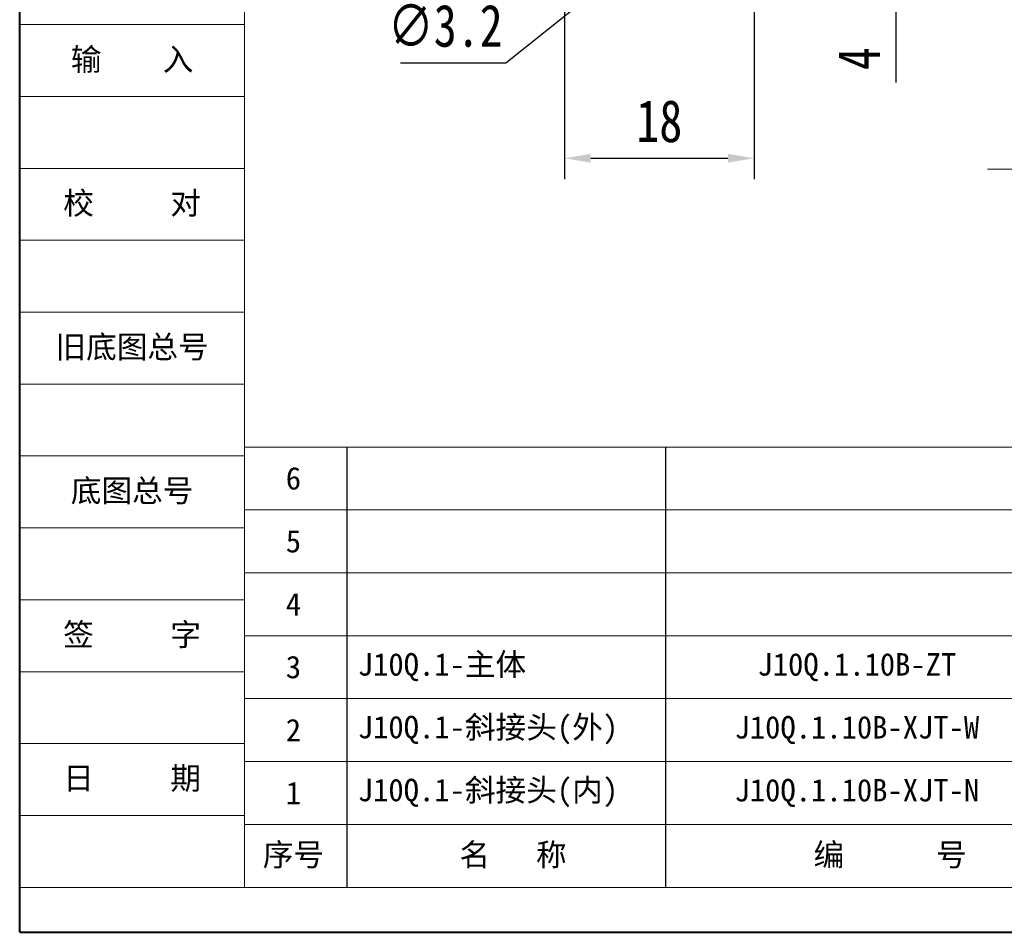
# Model space of a CAD drawing. Header units: millimetres. Extents: x 2698 to 3057, y -367 to -114.
# Tile 1 of 63: x 2698 to 2792, y -367 to -281. Entities that reach past the tile are written whole.
import ezdxf

# ---------------------------------------------------------------- set-up
doc = ezdxf.new("R2010")
doc.units = ezdxf.units.MM
doc.linetypes.add('ACAD_ISO08W100', pattern=[36, 24, -3, 6, -3])
doc.linetypes.add('CENTER', pattern=[0.6, 0.375, -0.075, 0.075, -0.075])
doc.layers.add('中心线', color=1, linetype='CENTER', lineweight=25)
doc.layers.add('标注线', color=7, linetype='Continuous', lineweight=15)
doc.styles.get("Standard").update_dxf_attribs({"font": '仿宋_GB2312.ttf', "width": 0.8})
doc.styles.add('样式 3.5', font='仿宋_GB2312.ttf')
doc.styles.add('样式 6', font='仿宋_GB2312.ttf')
doc.dimstyles.new('ISO-10', dxfattribs={"dimtxt": 4, "dimasz": 2.5, "dimexe": 2, "dimexo": 0.625, "dimgap": 1.5, "dimtad": 1, "dimtoh": 1, "dimdsep": 46, "dimtxsty": 'Standard', "dimcen": 2.5, "dimadec": 0, "dimazin": 0, "dimtfac": 1, "dimtmove": 0, "dimatfit": 3, "dimfxl": 0, "dimarcsym": 0})
doc.dimstyles.new('副本ISO-10', dxfattribs={"dimtxt": 4, "dimasz": 2.5, "dimexe": 2, "dimexo": 0.625, "dimgap": 1.5, "dimtad": 1, "dimdsep": 46, "dimtxsty": 'Standard', "dimcen": 2.5, "dimadec": 0, "dimazin": 0, "dimtfac": 1, "dimtmove": 0, "dimatfit": 3, "dimfxl": 0, "dimarcsym": 0})

# ---------------------------------------------------------------- blocks, each defined once
blk = doc.blocks.new('*D82')
at = {"color": 0, "lineweight": -2}
for p, q in [((2781.302, -270.856), (2781.302, -268.356)), ((2762.916, -273.356), (2783.302, -273.356)), ((2781.302, -273.356), (2781.302, -277.356)), ((2768.006, -277.356), (2783.302, -277.356)), ((2781.302, -279.856), (2781.302, -286.844))]:
    blk.add_line(p, q, dxfattribs=at)
at = {"color": 0, "lineweight": 9}
for points in [[(2780.886, -270.856), (2781.719, -270.856), (2781.302, -273.356)], [(2780.886, -279.856), (2781.719, -279.856), (2781.302, -277.356)]]:
    blk.add_solid(points, dxfattribs=at)
at = {"layer": 'Defpoints', "color": 0, "lineweight": 9}
for p in [(2762.291, -273.356), (2767.381, -277.356), (2781.302, -277.356)]:
    blk.add_point(p, dxfattribs=at)
at = {"color": 0, "lineweight": 9, "insert": (2777.802, -284.6), "char_height": 4, "attachment_point": 5, "rotation": 90}
blk.add_mtext('4', dxfattribs=at)
blk = doc.blocks.new('*D83')
at = {"color": 0, "lineweight": -2}
for p, q in [((2749.881, -277.36), (2749.881, -296.043)), ((2767.881, -277.36), (2767.881, -296.043)), ((2752.381, -294.043), (2765.381, -294.043))]:
    blk.add_line(p, q, dxfattribs=at)
at = {"color": 0, "lineweight": 9}
for points in [[(2752.381, -293.626), (2752.381, -294.46), (2749.881, -294.043)], [(2765.381, -293.626), (2765.381, -294.46), (2767.881, -294.043)]]:
    blk.add_solid(points, dxfattribs=at)
at = {"layer": 'Defpoints', "color": 0, "lineweight": 9}
for p in [(2749.881, -276.735), (2767.881, -276.735), (2767.881, -294.043)]:
    blk.add_point(p, dxfattribs=at)
at = {"color": 0, "lineweight": 9, "insert": (2758.881, -290.543), "char_height": 4, "attachment_point": 5}
blk.add_mtext('18', dxfattribs=at)
blk = doc.blocks.new('*D85')
at = {"color": 0, "lineweight": -2}
for p, q in [((2762.084, -270.797), (2764.037, -269.236)), ((2760.131, -272.357), (2757.631, -274.355)), ((2744.317, -284.992), (2755.678, -275.915)), ((2734.336, -284.992), (2744.317, -284.992))]:
    blk.add_line(p, q, dxfattribs=at)
at = {"color": 0, "lineweight": 9}
for points in [[(2761.824, -270.471), (2762.344, -271.122), (2760.131, -272.357)], [(2755.418, -275.59), (2755.938, -276.241), (2757.631, -274.355)]]:
    blk.add_solid(points, dxfattribs=at)
at = {"layer": 'Defpoints', "color": 0, "lineweight": 9}
for p in [(2760.131, -272.357), (2757.631, -274.355)]:
    blk.add_point(p, dxfattribs=at)
at = {"color": 0, "lineweight": 9, "insert": (2738.576, -281.492), "char_height": 4, "attachment_point": 5}
blk.add_mtext('∅3.2', dxfattribs=at)

msp = doc.modelspace()

# ---------------------------------------------------------------- linework, layer by layer
at = {"color": 7, "lineweight": 40}
for q in [(2698.215, -114.229), (3056.356, -367.487)]:
    msp.add_line((2698.215, -367.487), q, dxfattribs=at)
at = {"color": 7, "lineweight": 13}
for q in [(2719.533, -118.493), (2898.604, -363.223)]:
    msp.add_line((2719.533, -363.223), q, dxfattribs=at)
at = {"color": 7, "lineweight": 15}
for p, q in [((2698.215, -281.362), (2719.533, -281.362)), ((2698.215, -288.184), (2719.533, -288.184)), ((2698.215, -295.006), (2719.533, -295.006)), ((2698.215, -301.828), (2719.533, -301.828)), ((2698.215, -308.649), (2719.533, -308.649)), ((2698.215, -315.471), (2719.533, -315.471)), ((2719.533, -321.44), (2861.071, -321.44)), ((2698.215, -322.293), (2719.533, -322.293)), ((2719.533, -327.409), (2861.071, -327.409)), ((2698.215, -329.115), (2719.533, -329.115)), ((2719.533, -333.378), (2861.071, -333.378)), ((2698.215, -335.936), (2719.533, -335.936)), ((2719.533, -339.347), (2861.071, -339.347)), ((2698.215, -342.758), (2719.533, -342.758)), ((2719.533, -345.316), (2861.071, -345.316)), ((2698.215, -349.58), (2719.533, -349.58)), ((2719.533, -351.285), (2861.071, -351.285)), ((2698.215, -356.402), (2719.533, -356.402)), ((2719.533, -357.254), (2898.604, -357.254)), ((2698.215, -363.223), (2719.533, -363.223))]:
    msp.add_line(p, q, dxfattribs=at)
at = {"color": 7}
for p, q in [((2729.241, -321.44), (2729.241, -363.223)), ((2759.455, -321.44), (2759.455, -363.223))]:
    msp.add_line(p, q, dxfattribs=at)
at = {"layer": '中心线', "linetype": 'ACAD_ISO08W100', "lineweight": 13, "ltscale": 0.5}
msp.add_line((3022.491, -295.077), (2788.804, -295.077), dxfattribs=at)

# ---------------------------------------------------------------- texts
at = {"color": 7, "lineweight": 18, "insert": (2708.874, -284.773), "char_height": 2.1318, "width": 21.31797, "attachment_point": 5, "style": '样式 3.5'}
msp.add_mtext('{\\fSimSun|b0|i0|c134|p2;输    入}', dxfattribs=at)
at = {"color": 7, "linetype": 'CENTER', "lineweight": 18, "char_height": 2.1318, "width": 21.31797, "attachment_point": 5, "style": '样式 3.5'}
for s, insert in [('\\f宋体|b0|i0|c134|p2;校     对', (2708.874, -298.417)), ('\\f宋体|b0|i0|c134|p2;旧底图总号', (2708.874, -312.06)), ('\\f宋体|b0|i0|c134|p2;底图总号', (2708.874, -325.704)), ('\\f宋体|b0|i0|c134|p2;签     字', (2708.874, -339.347)), ('\\f宋体|b0|i0|c134|p2;日     期', (2708.874, -352.991))]:
    msp.add_mtext(s, dxfattribs=dict(at, insert=insert))
at = {"layer": '标注线', "color": 7, "lineweight": 18, "char_height": 1.53489, "style": '样式 6'}
for s, insert, width, attachment_point in [('{\\H1.389x;6}', (2724.177, -324.425), 10.23263, 5), ('{\\H1.389x;5}', (2724.177, -330.394), 10.23263, 5), ('{\\H1.389x;4}', (2724.177, -336.363), 10.23263, 5), ('{\\H1.389x;3}', (2724.177, -342.332), 10.23263, 5), ('{\\H1.389x;J10Q.1-主体}', (2730.284, -342.332), 29.52939, 4), ('{\\H1.389x;J10Q.1.10B-ZT}', (2777.616, -342.332), 29.50365, 5), ('{\\H1.389x;2}', (2724.177, -348.301), 10.23263, 5), ('{\\H1.389x;J10Q.1-斜接头(外)}', (2730.284, -348.301), 38.36822, 4), ('{\\H1.389x;J10Q.1.10B-XJT-W}', (2777.616, -348.301), 29.50365, 5), ('{\\H1.389x;J10Q.1-斜接头(内)}', (2730.284, -354.27), 36.39405, 4), ('{\\H1.389x;1}', (2724.177, -354.27), 10.23263, 5), ('{\\H1.389x;J10Q.1.10B-XJT-N}', (2777.616, -354.27), 29.50365, 5), ('{\\H1.389x;序号}', (2724.177, -360.239), 10.23263, 5), ('{\\H1.389x;名   称}', (2745.006, -360.239), 20.41409, 5), ('{\\H1.389x;编      号}', (2780.768, -360.239), 29.50365, 5)]:
    msp.add_mtext(s, dxfattribs=dict(at, insert=insert, width=width, attachment_point=attachment_point))

# ---------------------------------------------------------------- dimensions: what is measured, and where the dimension line sits
at = {"color": 5, "lineweight": 9}
dim = msp.add_linear_dim(base=(2781.302, -277.356), p1=(2762.291, -273.356), p2=(2767.381, -277.356), angle=90, dimstyle='副本ISO-10', dxfattribs=at)
dim.commit()
dim.dimension.update_dxf_attribs({"geometry": '*D82', "text_midpoint": (2777.802, -284.6)})
dim = msp.add_diameter_dim_2p(p1=(2760.131, -272.357), p2=(2757.631, -274.355), dimstyle='ISO-10', dxfattribs=at)
dim.commit()
dim.dimension.update_dxf_attribs({"geometry": '*D85', "text_midpoint": (2738.576, -284.992), "dimtype": 163})
dim = msp.add_linear_dim(base=(2767.881, -294.043), p1=(2749.881, -276.735), p2=(2767.881, -276.735), dimstyle='副本ISO-10', dxfattribs=at)
dim.commit()
dim.dimension.update_dxf_attribs({"geometry": '*D83', "text_midpoint": (2758.881, -290.543)})

doc.saveas('drawing.dxf')
